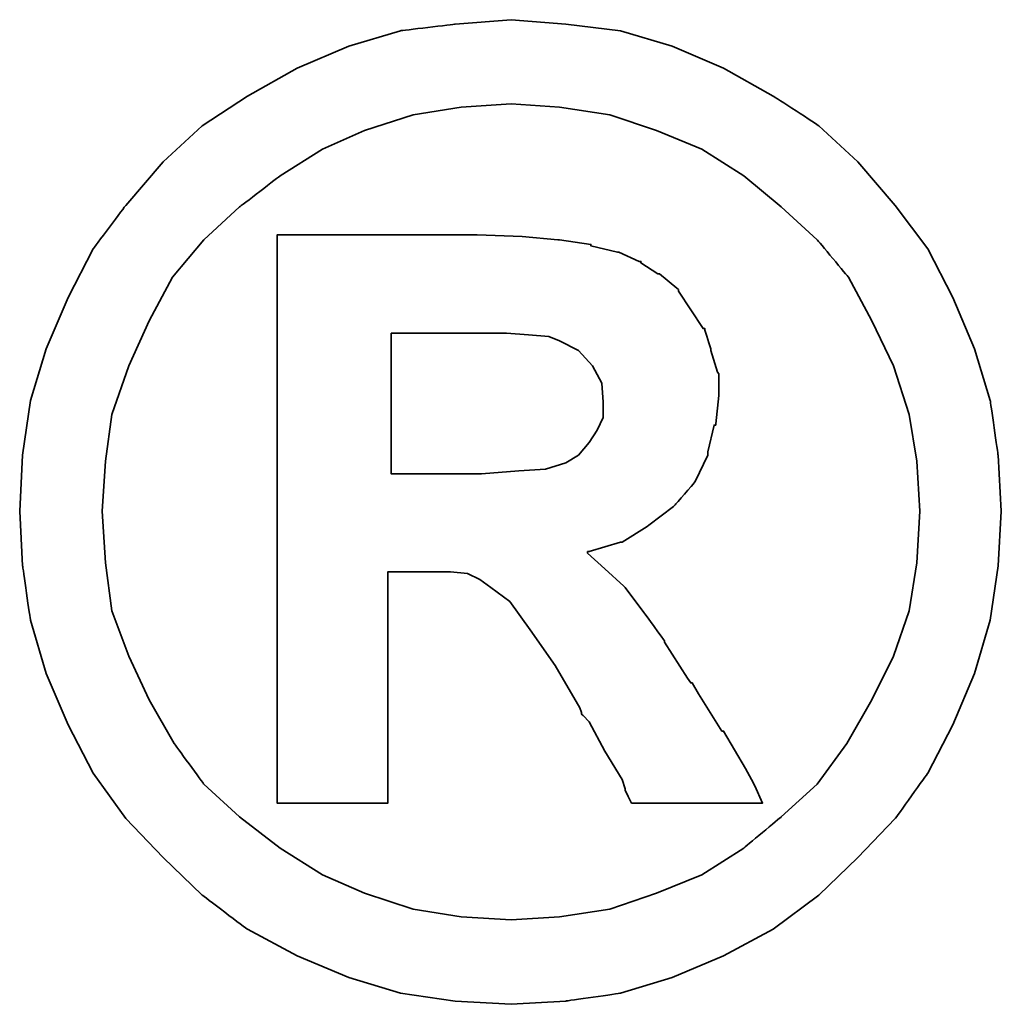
# Model space of a CAD drawing. Header units: millimetres. Extents: x 465 to 857, y 102 to 250.
# Tile 49 of 53: x 796.32 to 797.99, y 149.13 to 150.8. Entities that reach past the tile are written whole.
import ezdxf

# ---------------------------------------------------------------- set-up
doc = ezdxf.new("R2010")
doc.units = ezdxf.units.MM
doc.layers.add('DIM', color=4, linetype='CONTINUOUS')
doc.layers.add('layer 1', color=7, linetype='CONTINUOUS')

# ---------------------------------------------------------------- blocks, each defined once
blk = doc.blocks.new('TBI MOTION logo(完整正式版)')
at = {"layer": 'layer 1', "color": 22, "lineweight": 35}
for points, knots in [([(81.20634, 4.98624), (81.20634, 4.98624), (81.18649, 5.32862), (81.18649, 5.32862), (81.18649, 5.32862), (81.18649, 5.32862), (81.13886, 5.66206), (81.13886, 5.66206), (81.13886, 5.66206), (81.13886, 5.66206), (81.04359, 5.97764), (81.04359, 5.97764), (81.04359, 5.97764), (81.04359, 5.97764), (80.91061, 6.29124), (80.91061, 6.29124), (80.91061, 6.29124), (80.91061, 6.29124), (80.75778, 6.58697), (80.75778, 6.58697), (80.75778, 6.58697), (80.75778, 6.58697), (80.5593, 6.85294), (80.5593, 6.85294), (80.5593, 6.85294), (80.5593, 6.85294), (80.33105, 7.1189), (80.33105, 7.1189), (80.33105, 7.1189), (80.33105, 7.1189), (80.09287, 7.33921), (80.09287, 7.33921), (80.09287, 7.33921), (80.09287, 7.33921), (79.815, 7.51982), (79.815, 7.51982), (79.815, 7.51982), (79.815, 7.51982), (79.51133, 7.69051), (79.51133, 7.69051), (79.51133, 7.69051), (79.51133, 7.69051), (79.19773, 7.8235), (79.19773, 7.8235), (79.19773, 7.8235), (79.19773, 7.8235), (78.88215, 7.91877), (78.88215, 7.91877), (78.88215, 7.91877), (78.88215, 7.91877), (78.54871, 7.95846), (78.54871, 7.95846), (78.54871, 7.95846), (78.54871, 7.95846), (78.21526, 7.98625), (78.21526, 7.98625), (78.21526, 7.98625), (78.21526, 7.98625), (77.87388, 7.95846), (77.87388, 7.95846), (77.87388, 7.95846), (77.87388, 7.95846), (77.54044, 7.91877), (77.54044, 7.91877), (77.54044, 7.91877), (77.54044, 7.91877), (77.22485, 7.8235), (77.22485, 7.8235), (77.22485, 7.8235), (77.22485, 7.8235), (76.91027, 7.69051), (76.91027, 7.69051), (76.91027, 7.69051), (76.91027, 7.69051), (76.6056, 7.51982), (76.6056, 7.51982), (76.6056, 7.51982), (76.6056, 7.51982), (76.32972, 7.33921), (76.32972, 7.33921), (76.32972, 7.33921), (76.32972, 7.33921), (76.09154, 7.1189), (76.09154, 7.1189), (76.09154, 7.1189), (76.09154, 7.1189), (75.86329, 6.85294), (75.86329, 6.85294), (75.86329, 6.85294), (75.86329, 6.85294), (75.66382, 6.58697), (75.66382, 6.58697), (75.66382, 6.58697), (75.66382, 6.58697), (75.51099, 6.29124), (75.51099, 6.29124), (75.51099, 6.29124), (75.51099, 6.29124), (75.37702, 5.97764), (75.37702, 5.97764), (75.37702, 5.97764), (75.37702, 5.97764), (75.28175, 5.66206), (75.28175, 5.66206), (75.28175, 5.66206), (75.28175, 5.66206), (75.23411, 5.32862), (75.23411, 5.32862), (75.23411, 5.32862), (75.23411, 5.32862), (75.21625, 4.98624), (75.21625, 4.98624), (75.21625, 4.98624), (75.21625, 4.98624), (75.23411, 4.6528), (75.23411, 4.6528), (75.23411, 4.6528), (75.23411, 4.6528), (75.28175, 4.32035), (75.28175, 4.32035), (75.28175, 4.32035), (75.28175, 4.32035), (75.37702, 3.99583), (75.37702, 3.99583), (75.37702, 3.99583), (75.37702, 3.99583), (75.51099, 3.68224), (75.51099, 3.68224), (75.51099, 3.68224), (75.51099, 3.68224), (75.66382, 3.38749), (75.66382, 3.38749), (75.66382, 3.38749), (75.66382, 3.38749), (75.86329, 3.10963), (75.86329, 3.10963), (75.86329, 3.10963), (75.86329, 3.10963), (76.09154, 2.87145), (76.09154, 2.87145), (76.09154, 2.87145), (76.09154, 2.87145), (76.32972, 2.6432), (76.32972, 2.6432), (76.32972, 2.6432), (76.32972, 2.6432), (76.6056, 2.43381), (76.6056, 2.43381), (76.6056, 2.43381), (76.6056, 2.43381), (76.91027, 2.27205), (76.91027, 2.27205), (76.91027, 2.27205), (76.91027, 2.27205), (77.22485, 2.13906), (77.22485, 2.13906), (77.22485, 2.13906), (77.22485, 2.13906), (77.54044, 2.0438), (77.54044, 2.0438), (77.54044, 2.0438), (77.54044, 2.0438), (77.87388, 1.99616), (77.87388, 1.99616), (77.87388, 1.99616), (77.87388, 1.99616), (78.21526, 1.97631), (78.21526, 1.97631), (78.21526, 1.97631), (78.21526, 1.97631), (78.54871, 1.99616), (78.54871, 1.99616), (78.54871, 1.99616), (78.54871, 1.99616), (78.88215, 2.0438), (78.88215, 2.0438), (78.88215, 2.0438), (78.88215, 2.0438), (79.19773, 2.13906), (79.19773, 2.13906), (79.19773, 2.13906), (79.19773, 2.13906), (79.51133, 2.27205), (79.51133, 2.27205), (79.51133, 2.27205), (79.51133, 2.27205), (79.815, 2.43381), (79.815, 2.43381), (79.815, 2.43381), (79.815, 2.43381), (80.09287, 2.6432), (80.09287, 2.6432), (80.09287, 2.6432), (80.09287, 2.6432), (80.33105, 2.87145), (80.33105, 2.87145), (80.33105, 2.87145), (80.33105, 2.87145), (80.5593, 3.10963), (80.5593, 3.10963), (80.5593, 3.10963), (80.5593, 3.10963), (80.75778, 3.38749), (80.75778, 3.38749), (80.75778, 3.38749), (80.75778, 3.38749), (80.91061, 3.68224), (80.91061, 3.68224), (80.91061, 3.68224), (80.91061, 3.68224), (81.04359, 3.99583), (81.04359, 3.99583), (81.04359, 3.99583), (81.04359, 3.99583), (81.13886, 4.32035), (81.13886, 4.32035), (81.13886, 4.32035), (81.13886, 4.32035), (81.18649, 4.6528), (81.18649, 4.6528), (81.18649, 4.6528), (81.18649, 4.6528), (81.20634, 4.98624), (81.20634, 4.98624)], [0, 0, 0, 0, 0.0178571, 0.0178571, 0.0178571, 0.0178572, 0.0357143, 0.0357143, 0.0357143, 0.0357143, 0.0535714, 0.0535714, 0.0535714, 0.0535714, 0.0714286, 0.0714286, 0.0714286, 0.0714286, 0.0892857, 0.0892857, 0.0892857, 0.0892857, 0.1071429, 0.1071429, 0.1071429, 0.1071429, 0.125, 0.125, 0.125, 0.125, 0.1428571, 0.1428571, 0.1428571, 0.1428572, 0.1607143, 0.1607143, 0.1607143, 0.1607143, 0.1785714, 0.1785714, 0.1785714, 0.1785714, 0.1964286, 0.1964286, 0.1964286, 0.1964286, 0.2142857, 0.2142857, 0.2142857, 0.2142857, 0.2321429, 0.2321429, 0.2321429, 0.2321429, 0.25, 0.25, 0.25, 0.25, 0.2678571, 0.2678571, 0.2678571, 0.2678572, 0.2857143, 0.2857143, 0.2857143, 0.2857143, 0.3035714, 0.3035714, 0.3035714, 0.3035714, 0.3214286, 0.3214286, 0.3214286, 0.3214286, 0.3392857, 0.3392857, 0.3392857, 0.3392857, 0.3571429, 0.3571429, 0.3571429, 0.3571429, 0.375, 0.375, 0.375, 0.375, 0.3928571, 0.3928571, 0.3928571, 0.3928572, 0.4107143, 0.4107143, 0.4107143, 0.4107143, 0.4285714, 0.4285714, 0.4285714, 0.4285714, 0.4464286, 0.4464286, 0.4464286, 0.4464286, 0.4642857, 0.4642857, 0.4642857, 0.4642857, 0.4821429, 0.4821429, 0.4821429, 0.4821429, 0.5, 0.5, 0.5, 0.5, 0.5178571, 0.5178571, 0.5178571, 0.5178572, 0.5357143, 0.5357143, 0.5357143, 0.5357143, 0.5535714, 0.5535714, 0.5535714, 0.5535714, 0.5714286, 0.5714286, 0.5714286, 0.5714286, 0.5892857, 0.5892857, 0.5892857, 0.5892857, 0.6071429, 0.6071429, 0.6071429, 0.6071429, 0.625, 0.625, 0.625, 0.625, 0.6428571, 0.6428571, 0.6428571, 0.6428572, 0.6607143, 0.6607143, 0.6607143, 0.6607143, 0.6785714, 0.6785714, 0.6785714, 0.6785714, 0.6964286, 0.6964286, 0.6964286, 0.6964286, 0.7142857, 0.7142857, 0.7142857, 0.7142857, 0.7321429, 0.7321429, 0.7321429, 0.7321429, 0.75, 0.75, 0.75, 0.75, 0.7678571, 0.7678571, 0.7678571, 0.7678572, 0.7857143, 0.7857143, 0.7857143, 0.7857143, 0.8035714, 0.8035714, 0.8035714, 0.8035714, 0.8214286, 0.8214286, 0.8214286, 0.8214286, 0.8392857, 0.8392857, 0.8392857, 0.8392857, 0.8571429, 0.8571429, 0.8571429, 0.8571429, 0.875, 0.875, 0.875, 0.875, 0.8928571, 0.8928571, 0.8928571, 0.8928572, 0.9107143, 0.9107143, 0.9107143, 0.9107143, 0.9285714, 0.9285714, 0.9285714, 0.9285714, 0.9464286, 0.9464286, 0.9464286, 0.9464286, 0.9642857, 0.9642857, 0.9642857, 0.9642857, 0.9821429, 0.9821429, 0.9821429, 0.9821429, 1, 1, 1, 1]), ([(80.71014, 4.98624), (80.71014, 4.98624), (80.69129, 5.29091), (80.69129, 5.29091), (80.69129, 5.29091), (80.69129, 5.29091), (80.64464, 5.57672), (80.64464, 5.57672), (80.64464, 5.57672), (80.64464, 5.57672), (80.54937, 5.87245), (80.54937, 5.87245), (80.54937, 5.87245), (80.54937, 5.87245), (80.41639, 6.14833), (80.41639, 6.14833), (80.41639, 6.14833), (80.41639, 6.14833), (80.27349, 6.41429), (80.27349, 6.41429), (80.27349, 6.41429), (80.27349, 6.41429), (80.08295, 6.64255), (80.08295, 6.64255), (80.08295, 6.64255), (80.08295, 6.64255), (79.86264, 6.84301), (79.86264, 6.84301), (79.86264, 6.84301), (79.86264, 6.84301), (79.63439, 7.03355), (79.63439, 7.03355), (79.63439, 7.03355), (79.63439, 7.03355), (79.37835, 7.1963), (79.37835, 7.1963), (79.37835, 7.1963), (79.37835, 7.1963), (79.10246, 7.30944), (79.10246, 7.30944), (79.10246, 7.30944), (79.10246, 7.30944), (78.81665, 7.40471), (78.81665, 7.40471), (78.81665, 7.40471), (78.81665, 7.40471), (78.511, 7.45234), (78.511, 7.45234), (78.511, 7.45234), (78.511, 7.45234), (78.21526, 7.47219), (78.21526, 7.47219), (78.21526, 7.47219), (78.21526, 7.47219), (77.9106, 7.45234), (77.9106, 7.45234), (77.9106, 7.45234), (77.9106, 7.45234), (77.61685, 7.40471), (77.61685, 7.40471), (77.61685, 7.40471), (77.61685, 7.40471), (77.32012, 7.30944), (77.32012, 7.30944), (77.32012, 7.30944), (77.32012, 7.30944), (77.06309, 7.1963), (77.06309, 7.1963), (77.06309, 7.1963), (77.06309, 7.1963), (76.80606, 7.03355), (76.80606, 7.03355), (76.80606, 7.03355), (76.80606, 7.03355), (76.55797, 6.84301), (76.55797, 6.84301), (76.55797, 6.84301), (76.55797, 6.84301), (76.34063, 6.64255), (76.34063, 6.64255), (76.34063, 6.64255), (76.34063, 6.64255), (76.1491, 6.41429), (76.1491, 6.41429), (76.1491, 6.41429), (76.1491, 6.41429), (76.0062, 6.14833), (76.0062, 6.14833), (76.0062, 6.14833), (76.0062, 6.14833), (75.88314, 5.87245), (75.88314, 5.87245), (75.88314, 5.87245), (75.88314, 5.87245), (75.77794, 5.57672), (75.77794, 5.57672), (75.77794, 5.57672), (75.77794, 5.57672), (75.73924, 5.29091), (75.73924, 5.29091), (75.73924, 5.29091), (75.73924, 5.29091), (75.72039, 4.98624), (75.72039, 4.98624), (75.72039, 4.98624), (75.72039, 4.98624), (75.73924, 4.67165), (75.73924, 4.67165), (75.73924, 4.67165), (75.73924, 4.67165), (75.77794, 4.37791), (75.77794, 4.37791), (75.77794, 4.37791), (75.77794, 4.37791), (75.88314, 4.10102), (75.88314, 4.10102), (75.88314, 4.10102), (75.88314, 4.10102), (76.0062, 3.83407), (76.0062, 3.83407), (76.0062, 3.83407), (76.0062, 3.83407), (76.15902, 3.56811), (76.15902, 3.56811), (76.15902, 3.56811), (76.15902, 3.56811), (76.34063, 3.32001), (76.34063, 3.32001), (76.34063, 3.32001), (76.34063, 3.32001), (76.55797, 3.11955), (76.55797, 3.11955), (76.55797, 3.11955), (76.55797, 3.11955), (76.80606, 2.92901), (76.80606, 2.92901), (76.80606, 2.92901), (76.80606, 2.92901), (77.06309, 2.76725), (77.06309, 2.76725), (77.06309, 2.76725), (77.06309, 2.76725), (77.32012, 2.65412), (77.32012, 2.65412), (77.32012, 2.65412), (77.32012, 2.65412), (77.61685, 2.55786), (77.61685, 2.55786), (77.61685, 2.55786), (77.61685, 2.55786), (77.9106, 2.51022), (77.9106, 2.51022), (77.9106, 2.51022), (77.9106, 2.51022), (78.21526, 2.49137), (78.21526, 2.49137), (78.21526, 2.49137), (78.21526, 2.49137), (78.511, 2.51022), (78.511, 2.51022), (78.511, 2.51022), (78.511, 2.51022), (78.81665, 2.55786), (78.81665, 2.55786), (78.81665, 2.55786), (78.81665, 2.55786), (79.10246, 2.65412), (79.10246, 2.65412), (79.10246, 2.65412), (79.10246, 2.65412), (79.37835, 2.76725), (79.37835, 2.76725), (79.37835, 2.76725), (79.37835, 2.76725), (79.63439, 2.92901), (79.63439, 2.92901), (79.63439, 2.92901), (79.63439, 2.92901), (79.86264, 3.11955), (79.86264, 3.11955), (79.86264, 3.11955), (79.86264, 3.11955), (80.08295, 3.32001), (80.08295, 3.32001), (80.08295, 3.32001), (80.08295, 3.32001), (80.26356, 3.56811), (80.26356, 3.56811), (80.26356, 3.56811), (80.26356, 3.56811), (80.41639, 3.83407), (80.41639, 3.83407), (80.41639, 3.83407), (80.41639, 3.83407), (80.54937, 4.10102), (80.54937, 4.10102), (80.54937, 4.10102), (80.54937, 4.10102), (80.64464, 4.37791), (80.64464, 4.37791), (80.64464, 4.37791), (80.64464, 4.37791), (80.69129, 4.67165), (80.69129, 4.67165), (80.69129, 4.67165), (80.69129, 4.67165), (80.71014, 4.98624), (80.71014, 4.98624)], [0, 0, 0, 0, 0.0192308, 0.0192308, 0.0192308, 0.0192308, 0.0384615, 0.0384615, 0.0384615, 0.0384615, 0.0576923, 0.0576923, 0.0576923, 0.0576923, 0.0769231, 0.0769231, 0.0769231, 0.0769231, 0.0961538, 0.0961538, 0.0961538, 0.0961539, 0.1153846, 0.1153846, 0.1153846, 0.1153846, 0.1346154, 0.1346154, 0.1346154, 0.1346154, 0.1538462, 0.1538462, 0.1538462, 0.1538462, 0.1730769, 0.1730769, 0.1730769, 0.1730769, 0.1923077, 0.1923077, 0.1923077, 0.1923077, 0.2115385, 0.2115385, 0.2115385, 0.2115385, 0.2307692, 0.2307692, 0.2307692, 0.2307692, 0.25, 0.25, 0.25, 0.25, 0.2692308, 0.2692308, 0.2692308, 0.2692308, 0.2884615, 0.2884615, 0.2884615, 0.2884615, 0.3076923, 0.3076923, 0.3076923, 0.3076923, 0.3269231, 0.3269231, 0.3269231, 0.3269231, 0.3461538, 0.3461538, 0.3461538, 0.3461539, 0.3653846, 0.3653846, 0.3653846, 0.3653846, 0.3846154, 0.3846154, 0.3846154, 0.3846154, 0.4038462, 0.4038462, 0.4038462, 0.4038462, 0.4230769, 0.4230769, 0.4230769, 0.4230769, 0.4423077, 0.4423077, 0.4423077, 0.4423077, 0.4615385, 0.4615385, 0.4615385, 0.4615385, 0.4807692, 0.4807692, 0.4807692, 0.4807692, 0.5, 0.5, 0.5, 0.5, 0.5192308, 0.5192308, 0.5192308, 0.5192308, 0.5384615, 0.5384615, 0.5384615, 0.5384615, 0.5576923, 0.5576923, 0.5576923, 0.5576923, 0.5769231, 0.5769231, 0.5769231, 0.5769231, 0.5961538, 0.5961538, 0.5961538, 0.5961539, 0.6153846, 0.6153846, 0.6153846, 0.6153846, 0.6346154, 0.6346154, 0.6346154, 0.6346154, 0.6538462, 0.6538462, 0.6538462, 0.6538462, 0.6730769, 0.6730769, 0.6730769, 0.6730769, 0.6923077, 0.6923077, 0.6923077, 0.6923077, 0.7115385, 0.7115385, 0.7115385, 0.7115385, 0.7307692, 0.7307692, 0.7307692, 0.7307692, 0.75, 0.75, 0.75, 0.75, 0.7692308, 0.7692308, 0.7692308, 0.7692308, 0.7884615, 0.7884615, 0.7884615, 0.7884615, 0.8076923, 0.8076923, 0.8076923, 0.8076923, 0.8269231, 0.8269231, 0.8269231, 0.8269231, 0.8461538, 0.8461538, 0.8461538, 0.8461539, 0.8653846, 0.8653846, 0.8653846, 0.8653846, 0.8846154, 0.8846154, 0.8846154, 0.8846154, 0.9038462, 0.9038462, 0.9038462, 0.9038462, 0.9230769, 0.9230769, 0.9230769, 0.9230769, 0.9423077, 0.9423077, 0.9423077, 0.9423077, 0.9615385, 0.9615385, 0.9615385, 0.9615385, 0.9807692, 0.9807692, 0.9807692, 0.9807692, 1, 1, 1, 1]), ([(76.78721, 3.2823), (76.78721, 3.2823), (76.78721, 3.32001), (76.78721, 3.32001), (76.78721, 3.32001), (76.78721, 3.32001), (76.78721, 3.42422), (76.78721, 3.42422), (76.78721, 3.42422), (76.78721, 3.42422), (76.78721, 3.59689), (76.78721, 3.59689), (76.78721, 3.59689), (76.78721, 3.59689), (76.78721, 3.80529), (76.78721, 3.80529), (76.78721, 3.80529), (76.78721, 3.80529), (76.78721, 4.0524), (76.78721, 4.0524), (76.78721, 4.0524), (76.78721, 4.0524), (76.78721, 4.32035), (76.78721, 4.32035), (76.78721, 4.32035), (76.78721, 4.32035), (76.78721, 4.92868), (76.78721, 4.92868), (76.78721, 4.92868), (76.78721, 4.92868), (76.78721, 5.53801), (76.78721, 5.53801), (76.78721, 5.53801), (76.78721, 5.53801), (76.78721, 5.82482), (76.78721, 5.82482), (76.78721, 5.82482), (76.78721, 5.82482), (76.78721, 6.07291), (76.78721, 6.07291), (76.78721, 6.07291), (76.78721, 6.07291), (76.78721, 6.30017), (76.78721, 6.30017), (76.78721, 6.30017), (76.78721, 6.30017), (76.78721, 6.45399), (76.78721, 6.45399), (76.78721, 6.45399), (76.78721, 6.45399), (76.78721, 6.5572), (76.78721, 6.5572), (76.78721, 6.5572), (76.78721, 6.5572), (76.78721, 6.59689), (76.78721, 6.59689), (76.78721, 6.59689), (76.78721, 6.59689), (76.78721, 6.67232), (76.78721, 6.67232), (76.78721, 6.67232), (76.78721, 6.67232), (76.8537, 6.67232), (76.8537, 6.67232), (76.8537, 6.67232), (76.8537, 6.67232), (76.87355, 6.67232), (76.87355, 6.67232), (76.87355, 6.67232), (76.87355, 6.67232), (76.91027, 6.67232), (76.91027, 6.67232), (76.91027, 6.67232), (76.91027, 6.67232), (77.04424, 6.67232), (77.04424, 6.67232), (77.04424, 6.67232), (77.04424, 6.67232), (77.22485, 6.67232), (77.22485, 6.67232), (77.22485, 6.67232), (77.22485, 6.67232), (77.43524, 6.67232), (77.43524, 6.67232), (77.43524, 6.67232), (77.43524, 6.67232), (77.65357, 6.67232), (77.65357, 6.67232), (77.65357, 6.67232), (77.65357, 6.67232), (77.82625, 6.67232), (77.82625, 6.67232), (77.82625, 6.67232), (77.82625, 6.67232), (77.94037, 6.67232), (77.94037, 6.67232), (77.94037, 6.67232), (77.94037, 6.67232), (77.97709, 6.67232), (77.97709, 6.67232), (77.97709, 6.67232), (77.97709, 6.67232), (77.99694, 6.67232), (77.99694, 6.67232), (77.99694, 6.67232), (77.99694, 6.67232), (78.00686, 6.67232), (78.00686, 6.67232), (78.00686, 6.67232), (78.00686, 6.67232), (78.28275, 6.6624), (78.28275, 6.6624), (78.28275, 6.6624), (78.28275, 6.6624), (78.50107, 6.64255), (78.50107, 6.64255), (78.50107, 6.64255), (78.50107, 6.64255), (78.511, 6.64255), (78.511, 6.64255), (78.511, 6.64255), (78.511, 6.64255), (78.70154, 6.61476), (78.70154, 6.61476), (78.70154, 6.61476), (78.70154, 6.61476), (78.70154, 6.60483), (78.70154, 6.60483), (78.70154, 6.60483), (78.70154, 6.60483), (78.86429, 6.56713), (78.86429, 6.56713), (78.86429, 6.56713), (78.86429, 6.56713), (78.87223, 6.56713), (78.87223, 6.56713), (78.87223, 6.56713), (78.87223, 6.56713), (78.99727, 6.51056), (78.99727, 6.51056), (78.99727, 6.51056), (78.99727, 6.51056), (79.00719, 6.51056), (79.00719, 6.51056), (79.00719, 6.51056), (79.00719, 6.51056), (79.00719, 6.50162), (79.00719, 6.50162), (79.00719, 6.50162), (79.00719, 6.50162), (79.1104, 6.43415), (79.1104, 6.43415), (79.1104, 6.43415), (79.1104, 6.43415), (79.12132, 6.43415), (79.12132, 6.43415), (79.12132, 6.43415), (79.12132, 6.43415), (79.22552, 6.34781), (79.22552, 6.34781), (79.22552, 6.34781), (79.22552, 6.34781), (79.23544, 6.33888), (79.23544, 6.33888), (79.23544, 6.33888), (79.23544, 6.33888), (79.23544, 6.32895), (79.23544, 6.32895), (79.23544, 6.32895), (79.23544, 6.32895), (79.31087, 6.21483), (79.31087, 6.21483), (79.31087, 6.21483), (79.31087, 6.21483), (79.38629, 6.1007), (79.38629, 6.1007), (79.38629, 6.1007), (79.38629, 6.1007), (79.3972, 6.1007), (79.3972, 6.1007), (79.3972, 6.1007), (79.3972, 6.1007), (79.3972, 6.09078), (79.3972, 6.09078), (79.3972, 6.09078), (79.3972, 6.09078), (79.43392, 5.97764), (79.43392, 5.97764), (79.43392, 5.97764), (79.43392, 5.97764), (79.43392, 5.96772), (79.43392, 5.96772), (79.43392, 5.96772), (79.43392, 5.96772), (79.47362, 5.83474), (79.47362, 5.83474), (79.47362, 5.83474), (79.47362, 5.83474), (79.48156, 5.82482), (79.48156, 5.82482), (79.48156, 5.82482), (79.48156, 5.82482), (79.48156, 5.69977), (79.48156, 5.69977), (79.48156, 5.69977), (79.48156, 5.69977), (79.48156, 5.69183), (79.48156, 5.69183), (79.48156, 5.69183), (79.48156, 5.69183), (79.4637, 5.51915), (79.4637, 5.51915), (79.4637, 5.51915), (79.4637, 5.51915), (79.4637, 5.51122), (79.4637, 5.51122), (79.4637, 5.51122), (79.4637, 5.51122), (79.45377, 5.51122), (79.45377, 5.51122), (79.45377, 5.51122), (79.45377, 5.51122), (79.41507, 5.34847), (79.41507, 5.34847), (79.41507, 5.34847), (79.41507, 5.34847), (79.41507, 5.33854), (79.41507, 5.33854), (79.41507, 5.33854), (79.41507, 5.33854), (79.41507, 5.32862), (79.41507, 5.32862), (79.41507, 5.32862), (79.41507, 5.32862), (79.33865, 5.16785), (79.33865, 5.16785), (79.33865, 5.16785), (79.33865, 5.16785), (79.33071, 5.15693), (79.33071, 5.15693), (79.33071, 5.15693), (79.33071, 5.15693), (79.2156, 5.02495), (79.2156, 5.02495), (79.2156, 5.02495), (79.2156, 5.02495), (79.20567, 5.01502), (79.20567, 5.01502), (79.20567, 5.01502), (79.20567, 5.01502), (79.05483, 4.89991), (79.05483, 4.89991), (79.05483, 4.89991), (79.05483, 4.89991), (79.04491, 4.89197), (79.04491, 4.89197), (79.04491, 4.89197), (79.04491, 4.89197), (78.89208, 4.7967), (78.89208, 4.7967), (78.89208, 4.7967), (78.89208, 4.7967), (78.88215, 4.7967), (78.88215, 4.7967), (78.88215, 4.7967), (78.88215, 4.7967), (78.69161, 4.73913), (78.69161, 4.73913), (78.69161, 4.73913), (78.69161, 4.73913), (78.68169, 4.73913), (78.68169, 4.73913), (78.68169, 4.73913), (78.68169, 4.73913), (78.68169, 4.72921), (78.68169, 4.72921), (78.68169, 4.72921), (78.68169, 4.72921), (78.78688, 4.63394), (78.78688, 4.63394), (78.78688, 4.63394), (78.78688, 4.63394), (78.902, 4.52875), (78.902, 4.52875), (78.902, 4.52875), (78.902, 4.52875), (78.91093, 4.52081), (78.91093, 4.52081), (78.91093, 4.52081), (78.91093, 4.52081), (79.02506, 4.36798), (79.02506, 4.36798), (79.02506, 4.36798), (79.02506, 4.36798), (79.1501, 4.1953), (79.1501, 4.1953), (79.1501, 4.1953), (79.1501, 4.1953), (79.1501, 4.18736), (79.1501, 4.18736), (79.1501, 4.18736), (79.1501, 4.18736), (79.29201, 3.96705), (79.29201, 3.96705), (79.29201, 3.96705), (79.29201, 3.96705), (79.31087, 3.93828), (79.31087, 3.93828), (79.31087, 3.93828), (79.31087, 3.93828), (79.32079, 3.93828), (79.32079, 3.93828), (79.32079, 3.93828), (79.32079, 3.93828), (79.3585, 3.87178), (79.3585, 3.87178), (79.3585, 3.87178), (79.3585, 3.87178), (79.50141, 3.64353), (79.50141, 3.64353), (79.50141, 3.64353), (79.50141, 3.64353), (79.51133, 3.64353), (79.51133, 3.64353), (79.51133, 3.64353), (79.51133, 3.64353), (79.64431, 3.41528), (79.64431, 3.41528), (79.64431, 3.41528), (79.64431, 3.41528), (79.68202, 3.3478), (79.68202, 3.3478), (79.68202, 3.3478), (79.68202, 3.3478), (79.70187, 3.31009), (79.70187, 3.31009), (79.70187, 3.31009), (79.70187, 3.31009), (79.7495, 3.2049), (79.7495, 3.2049), (79.7495, 3.2049), (79.7495, 3.2049), (79.64431, 3.2049), (79.64431, 3.2049), (79.64431, 3.2049), (79.64431, 3.2049), (79.62546, 3.2049), (79.62546, 3.2049), (79.62546, 3.2049), (79.62546, 3.2049), (79.53912, 3.2049), (79.53912, 3.2049), (79.53912, 3.2049), (79.53912, 3.2049), (79.31087, 3.2049), (79.31087, 3.2049), (79.31087, 3.2049), (79.31087, 3.2049), (79.08262, 3.2049), (79.08262, 3.2049), (79.08262, 3.2049), (79.08262, 3.2049), (79.00719, 3.2049), (79.00719, 3.2049), (79.00719, 3.2049), (79.00719, 3.2049), (78.98735, 3.2049), (78.98735, 3.2049), (78.98735, 3.2049), (78.98735, 3.2049), (78.94964, 3.2049), (78.94964, 3.2049), (78.94964, 3.2049), (78.94964, 3.2049), (78.92979, 3.24459), (78.92979, 3.24459), (78.92979, 3.24459), (78.92979, 3.24459), (78.91093, 3.2823), (78.91093, 3.2823), (78.91093, 3.2823), (78.91093, 3.2823), (78.91093, 3.29223), (78.91093, 3.29223), (78.91093, 3.29223), (78.91093, 3.29223), (78.89208, 3.3478), (78.89208, 3.3478), (78.89208, 3.3478), (78.89208, 3.3478), (78.78688, 3.52048), (78.78688, 3.52048), (78.78688, 3.52048), (78.78688, 3.52048), (78.69161, 3.7001), (78.69161, 3.7001), (78.69161, 3.7001), (78.69161, 3.7001), (78.6539, 3.7388), (78.6539, 3.7388), (78.6539, 3.7388), (78.6539, 3.7388), (78.64398, 3.74873), (78.64398, 3.74873), (78.64398, 3.74873), (78.64398, 3.74873), (78.64398, 3.75766), (78.64398, 3.75766), (78.64398, 3.75766), (78.64398, 3.75766), (78.63405, 3.78644), (78.63405, 3.78644), (78.63405, 3.78644), (78.63405, 3.78644), (78.48321, 4.04347), (78.48321, 4.04347), (78.48321, 4.04347), (78.48321, 4.04347), (78.33038, 4.2618), (78.33038, 4.2618), (78.33038, 4.2618), (78.33038, 4.2618), (78.20732, 4.43447), (78.20732, 4.43447), (78.20732, 4.43447), (78.20732, 4.43447), (78.09221, 4.52081), (78.09221, 4.52081), (78.09221, 4.52081), (78.09221, 4.52081), (78.02472, 4.56845), (78.02472, 4.56845), (78.02472, 4.56845), (78.02472, 4.56845), (77.9493, 4.60616), (77.9493, 4.60616), (77.9493, 4.60616), (77.9493, 4.60616), (77.8451, 4.61608), (77.8451, 4.61608), (77.8451, 4.61608), (77.8451, 4.61608), (77.71113, 4.61608), (77.71113, 4.61608), (77.71113, 4.61608), (77.71113, 4.61608), (77.69128, 4.61608), (77.69128, 4.61608), (77.69128, 4.61608), (77.69128, 4.61608), (77.67342, 4.61608), (77.67342, 4.61608), (77.67342, 4.61608), (77.67342, 4.61608), (77.5583, 4.61608), (77.5583, 4.61608), (77.5583, 4.61608), (77.5583, 4.61608), (77.46303, 4.61608), (77.46303, 4.61608), (77.46303, 4.61608), (77.46303, 4.61608), (77.46303, 4.54761), (77.46303, 4.54761), (77.46303, 4.54761), (77.46303, 4.54761), (77.46303, 4.47318), (77.46303, 4.47318), (77.46303, 4.47318), (77.46303, 4.47318), (77.46303, 4.24294), (77.46303, 4.24294), (77.46303, 4.24294), (77.46303, 4.24294), (77.46303, 3.99583), (77.46303, 3.99583), (77.46303, 3.99583), (77.46303, 3.99583), (77.46303, 3.72888), (77.46303, 3.72888), (77.46303, 3.72888), (77.46303, 3.72888), (77.46303, 3.51055), (77.46303, 3.51055), (77.46303, 3.51055), (77.46303, 3.51055), (77.46303, 3.42422), (77.46303, 3.42422), (77.46303, 3.42422), (77.46303, 3.42422), (77.46303, 3.35773), (77.46303, 3.35773), (77.46303, 3.35773), (77.46303, 3.35773), (77.46303, 3.30017), (77.46303, 3.30017), (77.46303, 3.30017), (77.46303, 3.30017), (77.46303, 3.2823), (77.46303, 3.2823), (77.46303, 3.2823), (77.46303, 3.2823), (77.46303, 3.2049), (77.46303, 3.2049), (77.46303, 3.2049), (77.46303, 3.2049), (77.39753, 3.2049), (77.39753, 3.2049), (77.39753, 3.2049), (77.39753, 3.2049), (77.37768, 3.2049), (77.37768, 3.2049), (77.37768, 3.2049), (77.37768, 3.2049), (77.32012, 3.2049), (77.32012, 3.2049), (77.32012, 3.2049), (77.32012, 3.2049), (77.12165, 3.2049), (77.12165, 3.2049), (77.12165, 3.2049), (77.12165, 3.2049), (76.94897, 3.2049), (76.94897, 3.2049), (76.94897, 3.2049), (76.94897, 3.2049), (76.8924, 3.2049), (76.8924, 3.2049), (76.8924, 3.2049), (76.8924, 3.2049), (76.8537, 3.2049), (76.8537, 3.2049), (76.8537, 3.2049), (76.8537, 3.2049), (76.78721, 3.2049), (76.78721, 3.2049), (76.78721, 3.2049), (76.78721, 3.2049), (76.78721, 3.2823), (76.78721, 3.2823)], [0, 0, 0, 0, 0.0074074, 0.0074074, 0.0074074, 0.0074074, 0.0148148, 0.0148148, 0.0148148, 0.0148148, 0.0222222, 0.0222222, 0.0222222, 0.0222222, 0.0296296, 0.0296296, 0.0296296, 0.0296296, 0.037037, 0.037037, 0.037037, 0.037037, 0.0444444, 0.0444444, 0.0444444, 0.0444445, 0.0518519, 0.0518519, 0.0518519, 0.0518519, 0.0592593, 0.0592593, 0.0592593, 0.0592593, 0.0666667, 0.0666667, 0.0666667, 0.0666667, 0.0740741, 0.0740741, 0.0740741, 0.0740741, 0.0814815, 0.0814815, 0.0814815, 0.0814815, 0.0888889, 0.0888889, 0.0888889, 0.0888889, 0.0962963, 0.0962963, 0.0962963, 0.0962963, 0.1037037, 0.1037037, 0.1037037, 0.1037037, 0.1111111, 0.1111111, 0.1111111, 0.1111111, 0.1185185, 0.1185185, 0.1185185, 0.1185185, 0.1259259, 0.1259259, 0.1259259, 0.1259259, 0.1333333, 0.1333333, 0.1333333, 0.1333333, 0.1407407, 0.1407407, 0.1407407, 0.1407408, 0.1481481, 0.1481481, 0.1481481, 0.1481482, 0.1555556, 0.1555556, 0.1555556, 0.1555556, 0.162963, 0.162963, 0.162963, 0.162963, 0.1703704, 0.1703704, 0.1703704, 0.1703704, 0.1777778, 0.1777778, 0.1777778, 0.1777778, 0.1851852, 0.1851852, 0.1851852, 0.1851852, 0.1925926, 0.1925926, 0.1925926, 0.1925926, 0.2, 0.2, 0.2, 0.2, 0.2074074, 0.2074074, 0.2074074, 0.2074074, 0.2148148, 0.2148148, 0.2148148, 0.2148148, 0.2222222, 0.2222222, 0.2222222, 0.2222222, 0.2296296, 0.2296296, 0.2296296, 0.2296296, 0.237037, 0.237037, 0.237037, 0.237037, 0.2444444, 0.2444444, 0.2444444, 0.2444445, 0.2518519, 0.2518519, 0.2518519, 0.2518519, 0.2592593, 0.2592593, 0.2592593, 0.2592593, 0.2666667, 0.2666667, 0.2666667, 0.2666667, 0.2740741, 0.2740741, 0.2740741, 0.2740741, 0.2814815, 0.2814815, 0.2814815, 0.2814815, 0.2888889, 0.2888889, 0.2888889, 0.2888889, 0.2962963, 0.2962963, 0.2962963, 0.2962963, 0.3037037, 0.3037037, 0.3037037, 0.3037037, 0.3111111, 0.3111111, 0.3111111, 0.3111111, 0.3185185, 0.3185185, 0.3185185, 0.3185185, 0.3259259, 0.3259259, 0.3259259, 0.3259259, 0.3333333, 0.3333333, 0.3333333, 0.3333333, 0.3407407, 0.3407407, 0.3407407, 0.3407408, 0.3481481, 0.3481481, 0.3481481, 0.3481482, 0.3555556, 0.3555556, 0.3555556, 0.3555556, 0.362963, 0.362963, 0.362963, 0.362963, 0.3703704, 0.3703704, 0.3703704, 0.3703704, 0.3777778, 0.3777778, 0.3777778, 0.3777778, 0.3851852, 0.3851852, 0.3851852, 0.3851852, 0.3925926, 0.3925926, 0.3925926, 0.3925926, 0.4, 0.4, 0.4, 0.4, 0.4074074, 0.4074074, 0.4074074, 0.4074074, 0.4148148, 0.4148148, 0.4148148, 0.4148148, 0.4222222, 0.4222222, 0.4222222, 0.4222222, 0.4296296, 0.4296296, 0.4296296, 0.4296296, 0.437037, 0.437037, 0.437037, 0.437037, 0.4444444, 0.4444444, 0.4444444, 0.4444445, 0.4518519, 0.4518519, 0.4518519, 0.4518519, 0.4592593, 0.4592593, 0.4592593, 0.4592593, 0.4666667, 0.4666667, 0.4666667, 0.4666667, 0.4740741, 0.4740741, 0.4740741, 0.4740741, 0.4814815, 0.4814815, 0.4814815, 0.4814815, 0.4888889, 0.4888889, 0.4888889, 0.4888889, 0.4962963, 0.4962963, 0.4962963, 0.4962963, 0.5037037, 0.5037037, 0.5037037, 0.5037037, 0.5111111, 0.5111111, 0.5111111, 0.5111111, 0.5185185, 0.5185185, 0.5185185, 0.5185185, 0.5259259, 0.5259259, 0.5259259, 0.5259259, 0.5333333, 0.5333333, 0.5333333, 0.5333333, 0.5407407, 0.5407407, 0.5407407, 0.5407408, 0.5481481, 0.5481481, 0.5481481, 0.5481482, 0.5555556, 0.5555556, 0.5555556, 0.5555556, 0.562963, 0.562963, 0.562963, 0.562963, 0.5703704, 0.5703704, 0.5703704, 0.5703704, 0.5777778, 0.5777778, 0.5777778, 0.5777778, 0.5851852, 0.5851852, 0.5851852, 0.5851852, 0.5925926, 0.5925926, 0.5925926, 0.5925926, 0.6, 0.6, 0.6, 0.6, 0.6074074, 0.6074074, 0.6074074, 0.6074074, 0.6148148, 0.6148148, 0.6148148, 0.6148148, 0.6222222, 0.6222222, 0.6222222, 0.6222222, 0.6296296, 0.6296296, 0.6296296, 0.6296296, 0.637037, 0.637037, 0.637037, 0.637037, 0.6444444, 0.6444444, 0.6444444, 0.6444445, 0.6518519, 0.6518519, 0.6518519, 0.6518519, 0.6592593, 0.6592593, 0.6592593, 0.6592593, 0.6666667, 0.6666667, 0.6666667, 0.6666667, 0.6740741, 0.6740741, 0.6740741, 0.6740741, 0.6814815, 0.6814815, 0.6814815, 0.6814815, 0.6888889, 0.6888889, 0.6888889, 0.6888889, 0.6962963, 0.6962963, 0.6962963, 0.6962963, 0.7037037, 0.7037037, 0.7037037, 0.7037037, 0.7111111, 0.7111111, 0.7111111, 0.7111111, 0.7185185, 0.7185185, 0.7185185, 0.7185185, 0.7259259, 0.7259259, 0.7259259, 0.7259259, 0.7333333, 0.7333333, 0.7333333, 0.7333333, 0.7407407, 0.7407407, 0.7407407, 0.7407408, 0.7481481, 0.7481481, 0.7481481, 0.7481482, 0.7555556, 0.7555556, 0.7555556, 0.7555556, 0.762963, 0.762963, 0.762963, 0.762963, 0.7703704, 0.7703704, 0.7703704, 0.7703704, 0.7777778, 0.7777778, 0.7777778, 0.7777778, 0.7851852, 0.7851852, 0.7851852, 0.7851852, 0.7925926, 0.7925926, 0.7925926, 0.7925926, 0.8, 0.8, 0.8, 0.8, 0.8074074, 0.8074074, 0.8074074, 0.8074074, 0.8148148, 0.8148148, 0.8148148, 0.8148148, 0.8222222, 0.8222222, 0.8222222, 0.8222222, 0.8296296, 0.8296296, 0.8296296, 0.8296296, 0.837037, 0.837037, 0.837037, 0.837037, 0.8444444, 0.8444444, 0.8444444, 0.8444445, 0.8518519, 0.8518519, 0.8518519, 0.8518519, 0.8592593, 0.8592593, 0.8592593, 0.8592593, 0.8666667, 0.8666667, 0.8666667, 0.8666667, 0.8740741, 0.8740741, 0.8740741, 0.8740741, 0.8814815, 0.8814815, 0.8814815, 0.8814815, 0.8888889, 0.8888889, 0.8888889, 0.8888889, 0.8962963, 0.8962963, 0.8962963, 0.8962963, 0.9037037, 0.9037037, 0.9037037, 0.9037037, 0.9111111, 0.9111111, 0.9111111, 0.9111111, 0.9185185, 0.9185185, 0.9185185, 0.9185185, 0.9259259, 0.9259259, 0.9259259, 0.9259259, 0.9333333, 0.9333333, 0.9333333, 0.9333333, 0.9407407, 0.9407407, 0.9407407, 0.9407408, 0.9481481, 0.9481481, 0.9481481, 0.9481482, 0.9555556, 0.9555556, 0.9555556, 0.9555556, 0.962963, 0.962963, 0.962963, 0.962963, 0.9703704, 0.9703704, 0.9703704, 0.9703704, 0.9777778, 0.9777778, 0.9777778, 0.9777778, 0.9851852, 0.9851852, 0.9851852, 0.9851852, 0.9925926, 0.9925926, 0.9925926, 0.9925926, 1, 1, 1, 1]), ([(77.48288, 6.07291), (77.48288, 6.07291), (77.48288, 5.99551), (77.48288, 5.99551), (77.48288, 5.99551), (77.48288, 5.99551), (77.48288, 5.82482), (77.48288, 5.82482), (77.48288, 5.82482), (77.48288, 5.82482), (77.48288, 5.63328), (77.48288, 5.63328), (77.48288, 5.63328), (77.48288, 5.63328), (77.48288, 5.46358), (77.48288, 5.46358), (77.48288, 5.46358), (77.48288, 5.46358), (77.48288, 5.29091), (77.48288, 5.29091), (77.48288, 5.29091), (77.48288, 5.29091), (77.48288, 5.21449), (77.48288, 5.21449), (77.48288, 5.21449), (77.48288, 5.21449), (77.50074, 5.21449), (77.50074, 5.21449), (77.50074, 5.21449), (77.50074, 5.21449), (77.71113, 5.21449), (77.71113, 5.21449), (77.71113, 5.21449), (77.71113, 5.21449), (77.94037, 5.21449), (77.94037, 5.21449), (77.94037, 5.21449), (77.94037, 5.21449), (78.01579, 5.21449), (78.01579, 5.21449), (78.01579, 5.21449), (78.01579, 5.21449), (78.03465, 5.21449), (78.03465, 5.21449), (78.03465, 5.21449), (78.03465, 5.21449), (78.2629, 5.23335), (78.2629, 5.23335), (78.2629, 5.23335), (78.2629, 5.23335), (78.42565, 5.24327), (78.42565, 5.24327), (78.42565, 5.24327), (78.42565, 5.24327), (78.54871, 5.28098), (78.54871, 5.28098), (78.54871, 5.28098), (78.54871, 5.28098), (78.62611, 5.32862), (78.62611, 5.32862), (78.62611, 5.32862), (78.62611, 5.32862), (78.69161, 5.40503), (78.69161, 5.40503), (78.69161, 5.40503), (78.69161, 5.40503), (78.73925, 5.48145), (78.73925, 5.48145), (78.73925, 5.48145), (78.73925, 5.48145), (78.77696, 5.55885), (78.77696, 5.55885), (78.77696, 5.55885), (78.77696, 5.55885), (78.77696, 5.65214), (78.77696, 5.65214), (78.77696, 5.65214), (78.77696, 5.65214), (78.76902, 5.76726), (78.76902, 5.76726), (78.76902, 5.76726), (78.76902, 5.76726), (78.71146, 5.87245), (78.71146, 5.87245), (78.71146, 5.87245), (78.71146, 5.87245), (78.62611, 5.96772), (78.62611, 5.96772), (78.62611, 5.96772), (78.62611, 5.96772), (78.511, 6.02528), (78.511, 6.02528), (78.511, 6.02528), (78.511, 6.02528), (78.44451, 6.05306), (78.44451, 6.05306), (78.44451, 6.05306), (78.44451, 6.05306), (78.32046, 6.06299), (78.32046, 6.06299), (78.32046, 6.06299), (78.32046, 6.06299), (78.18748, 6.07291), (78.18748, 6.07291), (78.18748, 6.07291), (78.18748, 6.07291), (77.99694, 6.07291), (77.99694, 6.07291), (77.99694, 6.07291), (77.99694, 6.07291), (77.97709, 6.07291), (77.97709, 6.07291), (77.97709, 6.07291), (77.97709, 6.07291), (77.90167, 6.07291), (77.90167, 6.07291), (77.90167, 6.07291), (77.90167, 6.07291), (77.69128, 6.07291), (77.69128, 6.07291), (77.69128, 6.07291), (77.69128, 6.07291), (77.50074, 6.07291), (77.50074, 6.07291), (77.50074, 6.07291), (77.50074, 6.07291), (77.48288, 6.07291), (77.48288, 6.07291)], [0, 0, 0, 0, 0.03125, 0.03125, 0.03125, 0.03125, 0.0625, 0.0625, 0.0625, 0.0625, 0.09375, 0.09375, 0.09375, 0.09375, 0.125, 0.125, 0.125, 0.125, 0.15625, 0.15625, 0.15625, 0.15625, 0.1875, 0.1875, 0.1875, 0.1875, 0.21875, 0.21875, 0.21875, 0.21875, 0.25, 0.25, 0.25, 0.25, 0.28125, 0.28125, 0.28125, 0.28125, 0.3125, 0.3125, 0.3125, 0.3125, 0.34375, 0.34375, 0.34375, 0.34375, 0.375, 0.375, 0.375, 0.375, 0.40625, 0.40625, 0.40625, 0.40625, 0.4375, 0.4375, 0.4375, 0.4375, 0.46875, 0.46875, 0.46875, 0.46875, 0.5, 0.5, 0.5, 0.5, 0.53125, 0.53125, 0.53125, 0.53125, 0.5625, 0.5625, 0.5625, 0.5625, 0.59375, 0.59375, 0.59375, 0.59375, 0.625, 0.625, 0.625, 0.625, 0.65625, 0.65625, 0.65625, 0.65625, 0.6875, 0.6875, 0.6875, 0.6875, 0.71875, 0.71875, 0.71875, 0.71875, 0.75, 0.75, 0.75, 0.75, 0.78125, 0.78125, 0.78125, 0.78125, 0.8125, 0.8125, 0.8125, 0.8125, 0.84375, 0.84375, 0.84375, 0.84375, 0.875, 0.875, 0.875, 0.875, 0.90625, 0.90625, 0.90625, 0.90625, 0.9375, 0.9375, 0.9375, 0.9375, 0.96875, 0.96875, 0.96875, 0.96875, 1, 1, 1, 1])]:
    blk.add_open_spline(points, degree=3, knots=knots, dxfattribs=at)

msp = doc.modelspace()

# ---------------------------------------------------------------- block references
at = {"layer": 'DIM', "color": 7, "xscale": 0.2778823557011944, "yscale": 0.2778823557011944, "zscale": 0.2778823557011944}
msp.add_blockref('TBI MOTION logo(完整正式版)', (775.4198, 148.5845), dxfattribs=at)

doc.saveas('drawing.dxf')
